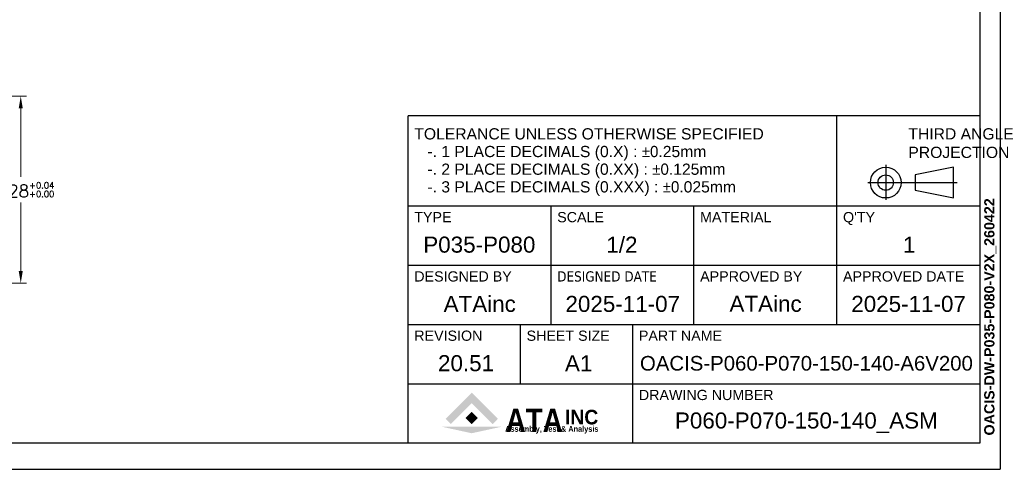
# Model space of a CAD drawing. Extents: x 0 to 1685, y -10 to 1188.
# Tile 6 of 23: x 1010 to 1685, y 0 to 308. Entities that reach past the tile are written whole.
import ezdxf
from ezdxf.enums import TextEntityAlignment as Align

# ---------------------------------------------------------------- set-up
doc = ezdxf.new("R2010")
doc.units = 0
doc.header["$LTSCALE"] = 25.4
doc.layers.get('0').update_dxf_attribs({"linetype": 'CONTINUOUS'})
doc.layers.get('Defpoints').update_dxf_attribs({"linetype": 'CONTINUOUS'})
doc.layers.add('ATA-DIM', color=252, linetype='CONTINUOUS', lineweight=25)
doc.layers.add('ATA-TEXT', color=7, linetype='CONTINUOUS', lineweight=25)
doc.styles.get("Standard").update_dxf_attribs({"font": 'simplex.shx'})
doc.styles.add('주 문자 (ISO)', font='arial.ttf')
doc.dimstyles.new('ata_A1', dxfattribs={"dimtxt": 4.2, "dimasz": 4.2, "dimexe": 2, "dimexo": 2, "dimgap": 2, "dimtad": 0, "dimtih": 1, "dimtoh": 1, "dimdec": 6, "dimdsep": 46, "dimtxsty": 'Standard', "dimcen": 0, "dimclrd": 252, "dimclre": 252, "dimclrt": 4, "dimadec": 6, "dimazin": 2, "dimtfac": 1, "dimtdec": 6, "dimtofl": 0, "dimtmove": 0, "dimatfit": 3, "dimfxl": 0, "dimtolj": 1, "dimtzin": 0, "dimlwd": 0, "dimlwe": 0, "dimarcsym": 0})

# ---------------------------------------------------------------- blocks, each defined once
blk = doc.blocks.new('*D15309')
at = {"layer": 'ATA-DIM', "color": 252, "lineweight": 0}
for p, q in [((822.59, 255.52), (1014.35, 255.52)), ((1010.35, 247.12), (1010.35, 200.42)), ((1010.35, 135.92), (1010.35, 182.62)), ((822.59, 127.52), (1014.35, 127.52))]:
    blk.add_line(p, q, dxfattribs=at)
at = {"layer": 'ATA-DIM', "color": 252}
for points in [[(1011.75, 247.12), (1008.95, 247.12), (1010.35, 255.52)], [(1008.95, 135.92), (1011.75, 135.92), (1010.35, 127.52)]]:
    blk.add_solid(points, dxfattribs=at)
at = {"layer": 'Defpoints', "color": 0}
for p in [(818.59, 255.52), (818.59, 127.52), (1010.35, 127.52)]:
    blk.add_point(p, dxfattribs=at)
at = {"layer": 'ATA-DIM', "color": 4, "insert": (1010.35, 191.52), "char_height": 8.4, "attachment_point": 5}
blk.add_mtext('%%C128{\\H0.5x;\\S+0.04^ +0.00;}', dxfattribs=at)
blk = doc.blocks.new('ata-Title-A1-002')
for color, points in [(176, [(14.63, 6.49), (12.84, 8.28), (21.79, 17.23), (30.75, 8.28), (28.96, 6.49), (21.79, 13.66)]), (30, [(21.79, 10.66), (23.88, 8.57), (21.79, 6.49), (19.71, 8.57)]), (9, [(32.34, 5.64), (21.79, 3.34), (11.25, 5.64)])]:
    blk.add_hatch(color=color).paths.add_polyline_path(points)
at = {"color": 253}
for p, q in [((0, 0), (0, 112)), ((196, 112), (0, 112)), ((147, 40.6), (147, 112)), ((196, 112), (196, 0)), ((0, 81.2), (196, 81.2)), ((49, 40.6), (49, 81.2)), ((98, 40.6), (98, 81.2)), ((0, 60.9), (196, 60.9)), ((0, 40.6), (196, 40.6)), ((38.5, 20.3), (38.5, 40.6)), ((77, 0), (77, 40.6)), ((0, 20.3), (196, 20.3)), ((196, 0), (0, 0))]:
    blk.add_line(p, q, dxfattribs=at)
for p, q in [((163.75, 95.32), (163.75, 83.26)), ((187.03, 94.45), (173.85, 91.82)), ((173.85, 91.82), (173.85, 86.55)), ((187.03, 83.91), (187.03, 94.45)), ((157.57, 89.18), (188.27, 89.18)), ((173.85, 86.55), (187.03, 83.91)), ((0, 81.2), (196, 81.2))]:
    blk.add_line(p, q)
for radius in [5.27, 2.64]:
    blk.add_circle((163.75, 89.18), radius)
at = {"char_height": 3.85, "attachment_point": 1, "style": '주 문자 (ISO)'}
for s, insert, line_spacing_factor in [('TOLERANCE UNLESS OTHERWISE SPECIFIED\\P   -. 1 PLACE DECIMALS (0.X) : {\\fAIGDT|b0|i0|c2|p2;`0}.25mm\\P   -. 2 PLACE DECIMALS (0.XX) : {\\fAIGDT|b0|i0|c2|p2;`0}.125mm \\P   -. 3 PLACE DECIMALS (0.XXX) : {\\fAIGDT|b0|i0|c2|p2;`0}.025mm', (2.11, 107.8), 0.942857), ('THIRD ANGLE\\PPROJECTION', (171.5, 107.8), 0.987884)]:
    blk.add_mtext(s, dxfattribs=dict(at, insert=insert, line_spacing_factor=line_spacing_factor))
at = {"char_height": 3.5, "attachment_point": 1, "style": '주 문자 (ISO)'}
for s, insert in [('TYPE', (2.1, 79.1)), ('SCALE', (51.11, 79.1)), ('MATERIAL', (100.1, 79.1)), ("Q'TY", (149.1, 79.1)), ('DESIGNED BY', (2.1, 58.8)), ('{\\fTahoma|b0|i0|c0|p34;DESIGNED \\fTahoma|b0|i0|c129|p34;DATE}', (51.1, 58.8)), ('APPROVED BY', (100.11, 58.8)), ('APPROVED DATE', (149.1, 58.8)), ('REVISION', (2.1, 38.5)), ('SHEET SIZE', (40.6, 38.5)), ('PART NAME', (79.11, 38.5)), ('DRAWING NUMBER', (79.11, 18.2))]:
    blk.add_mtext(s, dxfattribs=dict(at, insert=insert))
at = {"color": 176, "insert": (33.46, 3.77), "char_height": 8, "width": 37.1563, "attachment_point": 7, "line_spacing_factor": 0.5, "style": '주 문자 (ISO)'}
blk.add_mtext('{\\fArial|b1|i0|c0|p34;\\W0.85;ATA}', dxfattribs=at)
at = {"color": 9, "style": '주 문자 (ISO)'}
for s, insert, char_height, attachment_point in [('{\\fArial|b1|i0|c0|p34;\\W0.95;INC}', (53.76, 6.3), 5, 7), ('{\\fArial|b1|i0|c0|p34;\\W0.9;Assembly, Test & Analysis}', (49.25, 5.84), 2, 2)]:
    blk.add_mtext(s, dxfattribs=dict(at, insert=insert, char_height=char_height, attachment_point=attachment_point))
at = {"style": '주 문자 (ISO)'}
for tag, p in [('TYPE_001', (24.5, 67.9)), ('SCALE_001', (73.5, 67.9)), ('MATERIAL_001', (122.5, 67.9)), ('QTY_001', (171.5, 67.9)), ('DESIGNED_BY_001', (24.5, 47.6)), ('APPROVED_BY_001', (122.5, 47.64)), ('APPROVED_DATE_001', (171.5, 47.6)), ('REVISION_001', (19.25, 27.3)), ('SHEET_SIZE_001', (57.75, 27.3)), ('PART_NAME_001', (136.5, 27.3)), ('DRAWING_NUMBER_001', (136.5, 7))]:
    blk.add_attdef(tag, text='', height=5.5, dxfattribs=at).set_placement(p, align=Align.MIDDLE_CENTER)
at = {"color": 7, "style": '주 문자 (ISO)'}
blk.add_attdef('DESIGNED_DATE_001', text='', height=5.5, dxfattribs=at).set_placement((73.5, 47.6), align=Align.MIDDLE_CENTER)
blk = doc.blocks.new('ata-Border-A1-002')
at = {"color": 253, "ltscale": 0.5}
for p in [(841, 594), (0, 0)]:
    blk.add_line(p, (841, 0), dxfattribs=at)
for p, q in [((834, 585), (834, 9)), ((834, 9), (7, 9))]:
    blk.add_line(p, q)

msp = doc.modelspace()

# ---------------------------------------------------------------- block references
at = {"xscale": 2, "yscale": 2, "zscale": 2}
msp.add_blockref('ata-Border-A1-002', (0, 0), dxfattribs=at)
ref = msp.add_blockref('ata-Title-A1-002', (1276, 18), dxfattribs=dict(xscale=2, yscale=2, zscale=2))
ref.add_attrib('SCALE_001', '1/2', (1411.901, 148.3055), dxfattribs={"height": 11, "style": '주 문자 (ISO)'})
ref.add_attrib('TYPE_001', 'P035-P080', (1286.368, 148.3715), dxfattribs={"height": 11, "style": '주 문자 (ISO)'})
ref.add_attrib('DESIGNED_BY_001', 'ATAinc', (1300.327, 107.788), dxfattribs={"height": 11, "style": '주 문자 (ISO)'})
ref.add_attrib('DESIGNED_DATE_001', '2025-11-07', (1383.8675, 107.7715), dxfattribs={"color": 7, "height": 11, "style": '주 문자 (ISO)'})
ref.add_attrib('APPROVED_BY_001', 'ATAinc', (1496.327, 107.8634995), dxfattribs={"height": 11, "style": '주 문자 (ISO)'})
ref.add_attrib('APPROVED_DATE_001', '2025-11-07', (1579.8675, 107.7715), dxfattribs={"height": 11, "style": '주 문자 (ISO)'})
ref.add_attrib('PART_NAME_001', 'OACIS-P060-P070-150-140-A6V200', (1434.955, 67.6), dxfattribs={"height": 10, "style": '주 문자 (ISO)'})
ref.add_attrib('DRAWING_NUMBER_001', 'P060-P070-150-140_ASM', (1458.954, 27.93), dxfattribs={"height": 11, "style": '주 문자 (ISO)'})
ref.add_attrib('QTY_001', '1', (1615.304, 148.278), dxfattribs={"height": 11, "style": '주 문자 (ISO)'})
ref.add_attrib('REVISION_001', '20.51', (1296.4765, 67.1715), dxfattribs={"height": 11, "style": '주 문자 (ISO)'})
ref.add_attrib('SHEET_SIZE_001', 'A1', (1383.5195, 67.078), dxfattribs={"color": 7, "height": 11, "style": '주 문자 (ISO)'})

# ---------------------------------------------------------------- texts
at = {"layer": 'ATA-TEXT', "color": 7, "insert": (1671.0322022, 23.1397998), "char_height": 3.5, "attachment_point": 1, "rotation": 90, "line_spacing_factor": 1.027748, "style": '주 문자 (ISO)'}
msp.add_mtext('{\\fArial|b1|i0|c129|p34;\\H2.00000x;OACIS-DW-P035-P080-V2X_260422}\\P', dxfattribs=at)

# ---------------------------------------------------------------- dimensions: what is measured, and where the dimension line sits
at = {"layer": 'ATA-DIM'}
dim = msp.add_linear_dim(base=(1010.3482765, 127.5202838), p1=(818.5876432, 255.5202838), p2=(818.5876432, 127.5202838), angle=89.9999999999, text='%%C<>{\\H0.5x;\\S+0.04^ +0.00;}', dimstyle='ata_A1', override={"dimscale": 2, "dimtp": 0.1, "dimtm": 0.1, "dimtfac": 0.71, "dimtdec": 2, "dimtolj": 0, "dimtzin": 8}, dxfattribs=at)
dim.commit()
dim.dimension.update_dxf_attribs({"geometry": '*D15309', "text_midpoint": (1010.3482765, 191.5202838), "dimtype": 160})

doc.saveas('drawing.dxf')
